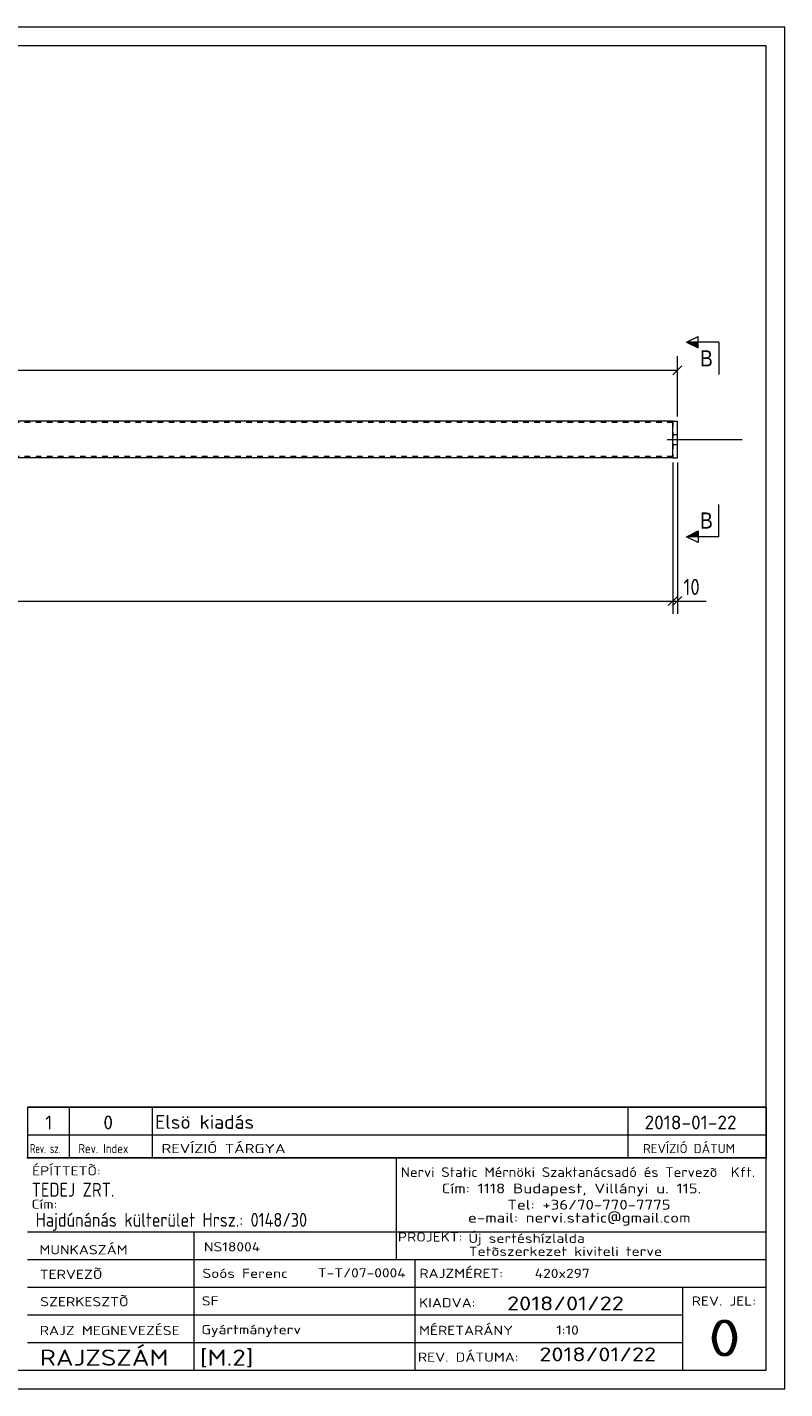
# Model space of a CAD drawing. Header units: millimetres. Extents: x 1 to 419, y 1 to 296.
# Tile 2 of 2: x 255 to 419, y 1 to 296. Entities that reach past the tile are written whole.
import ezdxf

# ---------------------------------------------------------------- set-up
doc = ezdxf.new("R2010")
doc.units = ezdxf.units.MM
doc.header["$LTSCALE"] = 0.6
doc.linetypes.add('XKITLINE00', pattern=[0])
doc.linetypes.add('XKITLINE02', pattern=[4, 2, -2])
for name, color, linetype, lineweight in [('Bolt', 7, 'Continuous', 0), ('DrawingSheet', 5, 'Continuous', 0), ('OtherObjectType', 1, 'Continuous', 0), ('Part', 2, 'Continuous', 0), ('Section', 6, 'Continuous', 0), ('Z-DIMENSIONS', 1, 'Continuous', 0)]:
    doc.layers.add(name, color=color, linetype=linetype, lineweight=lineweight)
doc.styles.add('ARIAL', font='ARIAL.TTF')
doc.styles.add('ISOCPEUR', font='ISOCPEUR.TTF')

msp = doc.modelspace()

# ---------------------------------------------------------------- hatches: boundary and pattern name
at = {"layer": 'Section'}
for points in [[(400.25, 226.5), (397.75, 227.75), (400.25, 227.75)], [(400.25, 185.62), (397.75, 185.62), (400.25, 186.87)]]:
    msp.add_hatch(color=6, dxfattribs=at).paths.add_polyline_path(points, flags=17)

# ---------------------------------------------------------------- linework, layer by layer
at = {"layer": 'Bolt', "color": 3, "linetype": 'XKITLINE00', "lineweight": 0}
for p, q in [((393.5, 206.68), (409.75, 206.68)), ((393.5, 206.68), (409.75, 206.68)), ((394.75, 207.78), (395.75, 207.78)), ((394.75, 207.78), (395.75, 207.78)), ((394.75, 205.58), (395.75, 205.58)), ((394.75, 205.58), (395.75, 205.58))]:
    msp.add_line(p, q, dxfattribs=at)
at = {"layer": 'DrawingSheet', "color": 2, "linetype": 'XKITLINE00', "lineweight": 0}
for p, q in [((419, 296), (1, 296)), ((419, 1), (419, 296)), ((1, 1), (419, 1))]:
    msp.add_line(p, q, dxfattribs=at)
at = {"layer": 'DrawingSheet', "color": 3, "linetype": 'XKITLINE00', "lineweight": 0}
for p, q in [((415, 292), (5, 292)), ((415, 5), (415, 292)), ((5, 5), (415, 5))]:
    msp.add_line(p, q, dxfattribs=at)
at = {"layer": 'OtherObjectType', "color": 7, "linetype": 'XKITLINE00', "lineweight": 0}
for p, q in [((255, 62.05), (415, 62.05)), ((255, 62.05), (255, 56.05)), ((264, 62.05), (264, 56.05)), ((282, 62.05), (282, 56.05)), ((385, 62.05), (385, 56.05)), ((415, 62.05), (415, 56.05)), ((255, 56.05), (255, 51.05)), ((255, 56.05), (415, 56.05)), ((264, 56.05), (264, 51.05)), ((282, 56.05), (282, 51.05)), ((385, 56.05), (385, 51.05)), ((415, 56.05), (415, 51.05)), ((254.84, 51.05), (415, 51.05)), ((415, 51.05), (255, 51.05)), ((334.84, 51), (334.84, 35)), ((414.98, 5), (415, 51.05)), ((254.98, 35), (414.98, 35)), ((290.98, 35), (290.98, 5)), ((334.84, 35), (334.84, 29)), ((254.98, 29), (338.84, 29)), ((338.84, 29), (338.84, 5)), ((338.84, 29), (414.84, 29)), ((254.98, 23), (414.98, 23)), ((396.84, 23), (396.84, 5)), ((254.98, 17), (396.84, 17)), ((254.98, 11), (396.98, 11)), ((254.98, 5), (414.98, 5))]:
    msp.add_line(p, q, dxfattribs=at)
at = {"layer": 'OtherObjectType', "color": 1, "linetype": 'XKITLINE00', "lineweight": 0}
for p, q in [((415, 62.05), (255, 62.05)), ((255, 56.05), (415, 56.05))]:
    msp.add_line(p, q, dxfattribs=at)
at = {"layer": 'Part', "color": 2, "linetype": 'XKITLINE00', "lineweight": 0}
for p, q in [((394.75, 210.68), (209.5, 210.68)), ((394.75, 202.68), (394.75, 210.68)), ((394.75, 210.68), (395.75, 210.68)), ((395.75, 202.68), (395.75, 210.68)), ((394.75, 202.68), (209.5, 202.68)), ((394.75, 202.68), (395.75, 202.68))]:
    msp.add_line(p, q, dxfattribs=at)
at = {"layer": 'Part', "color": 7, "linetype": 'XKITLINE02', "lineweight": 0}
for p, q in [((394.75, 210.38), (209.5, 210.38)), ((394.75, 210.68), (394.75, 202.68)), ((394.75, 202.98), (209.5, 202.98))]:
    msp.add_line(p, q, dxfattribs=at)
at = {"layer": 'Section', "color": 6, "linetype": 'XKITLINE00', "lineweight": 0}
for p, q in [((397.75, 227.75), (400.25, 229)), ((397.75, 227.75), (400.25, 226.5)), ((404.75, 227.75), (397.75, 227.75)), ((400.25, 226.5), (400.25, 229)), ((404.75, 227.75), (404.75, 220.75)), ((404.75, 185.62), (404.75, 192.62)), ((397.75, 185.62), (400.25, 186.87)), ((400.25, 186.87), (400.25, 184.37)), ((400.25, 184.37), (397.75, 185.62)), ((404.75, 185.62), (397.75, 185.62))]:
    msp.add_line(p, q, dxfattribs=at)
at = {"layer": 'Z-DIMENSIONS', "color": 7, "linetype": 'XKITLINE00', "lineweight": 0}
for p, q in [((395.75, 211.68), (395.75, 224.73)), ((20.25, 221.68), (395.75, 221.68)), ((396.74, 222.67), (394.76, 220.69)), ((394.75, 201.68), (394.75, 168.88)), ((394.75, 201.68), (394.75, 168.88)), ((395.75, 201.68), (395.75, 168.88)), ((21.25, 171.68), (394.75, 171.68)), ((395.74, 172.67), (393.76, 170.69)), ((395.74, 172.67), (393.76, 170.69)), ((394.75, 171.68), (395.75, 171.68)), ((396.74, 172.67), (394.76, 170.69)), ((395.75, 171.68), (401.98, 171.68)), ((395.75, 171.68), (401.98, 171.68))]:
    msp.add_line(p, q, dxfattribs=at)
at = {"layer": 'Z-DIMENSIONS', "color": 3}
for p in [(395.75, 221.68), (394.75, 171.68), (394.75, 171.68), (395.75, 171.68)]:
    msp.add_point(p, dxfattribs=at)

# ---------------------------------------------------------------- texts
at = {"layer": 'OtherObjectType', "color": 7, "style": 'ISOCPEUR'}
for s, height, width, p in [('1', 3, 1.017001, (258.82, 57.2)), ('0', 3, 1.017001, (271.4, 57.2)), ('Elsö kiadás', 3, 1.017001, (282.63, 57.31)), ('2018-01-22', 3, 1.017001, (388.62, 57.2)), ('Rev. sz.', 2, 0.68, (255.54, 52.05)), ('Rev. Index', 2, 0.85, (266, 52.05)), ('REVÍZIÓ TÁRGYA', 2, 1.275, (284, 52.05)), ('REVÍZIÓ DÁTUM', 2, 1.02, (388.28, 52.05)), ('ÉPÍTTETÕ:', 2, 1.211571, (255.96, 47.22)), ('Nervi Static Mérnöki\xa0Szaktanácsadó\xa0és\xa0Tervezõ  Kft.', 2.1176, 1.08375, (335.84, 46.88)), ('TEDEJ ZRT.', 3, 0.85, (255.87, 42.62)), ('Cím:\xa01118 Budapest, Villányi u. 115.', 2.1176, 1.250101, (344.68, 43.35)), ('Cím:', 2, 1.211571, (255.84, 40)), ('Tel:\xa0+36/70-770-7775', 2.1176, 1.250101, (358.91, 39.82)), ('Hajdúnánás külterület Hrsz.: 0148/30', 3, 0.85, (256.73, 36.1)), ('e-mail:\xa0nervi.static@gmail.com', 2.1176, 1.250101, (350.38, 37)), ('MUNKASZÁM', 2, 1.211571, (257.55, 30.12)), ('NS18004', 2, 1.211571, (293.17, 30.76)), ('PROJEKT:', 2, 1.211571, (335.18, 32.9)), ('Új sertéshízlalda', 2, 1.211571, (350.47, 32.6)), ('Tetõszerkezet kiviteli terve', 2, 1.211571, (350.54, 29.78)), ('TERVEZÕ', 2, 1.211571, (257.63, 24.79)), ('Soós Ferenc', 2, 1.211571, (292.84, 25)), ('T-T/07-0004', 2, 1.211571, (317.86, 25.11)), ('RAJZMÉRET:', 2, 1.211571, (339.84, 25)), ('420x297', 2, 1.211571, (364.84, 25)), ('SZERKESZTÕ', 2, 1.211571, (257.72, 18.87)), ('SF', 2, 1.211571, (292.72, 19.04)), ('2018/01/22', 3, 1.275, (358.84, 18)), ('REV. JEL:', 2, 1.211571, (398.84, 19)), ('KIADVA:', 2, 1.211571, (339.78, 18.64)), ('RAJZ MEGNEVEZÉSE', 2, 1.211571, (257.62, 12.62)), ('Gyártmányterv', 2, 1.211571, (292.65, 12.82)), ('MÉRETARÁNY', 2, 1.211571, (339.78, 12.65)), ('1:10', 2, 1.211571, (369.51, 12.72)), ('0', 8, 1.275, (402.45, 8)), ('RAJZSZÁM', 3.5, 1.211571, (257.62, 6)), ('[M.2]', 3.5, 1.211571, (292.3, 5.99)), ('REV. DÁTUMA:', 2, 1.211571, (339.53, 6.85)), ('2018/01/22', 3, 1.275, (365.83, 6.95))]:
    msp.add_text(s, height=height, dxfattribs=dict(at, width=width)).set_placement(p)
at = {"layer": 'Section', "color": 6, "style": 'ARIAL', "width": 0.85}
for p in [(400.64, 222.5), (400.64, 187.37)]:
    msp.add_text('B', height=3.5, dxfattribs=at).set_placement(p)
at = {"layer": 'Z-DIMENSIONS', "color": 3, "style": 'ISOCPEUR', "width": 0.85}
msp.add_text('10', height=3.5, dxfattribs=at).set_placement((397.06, 172.98))

doc.saveas('drawing.dxf')
